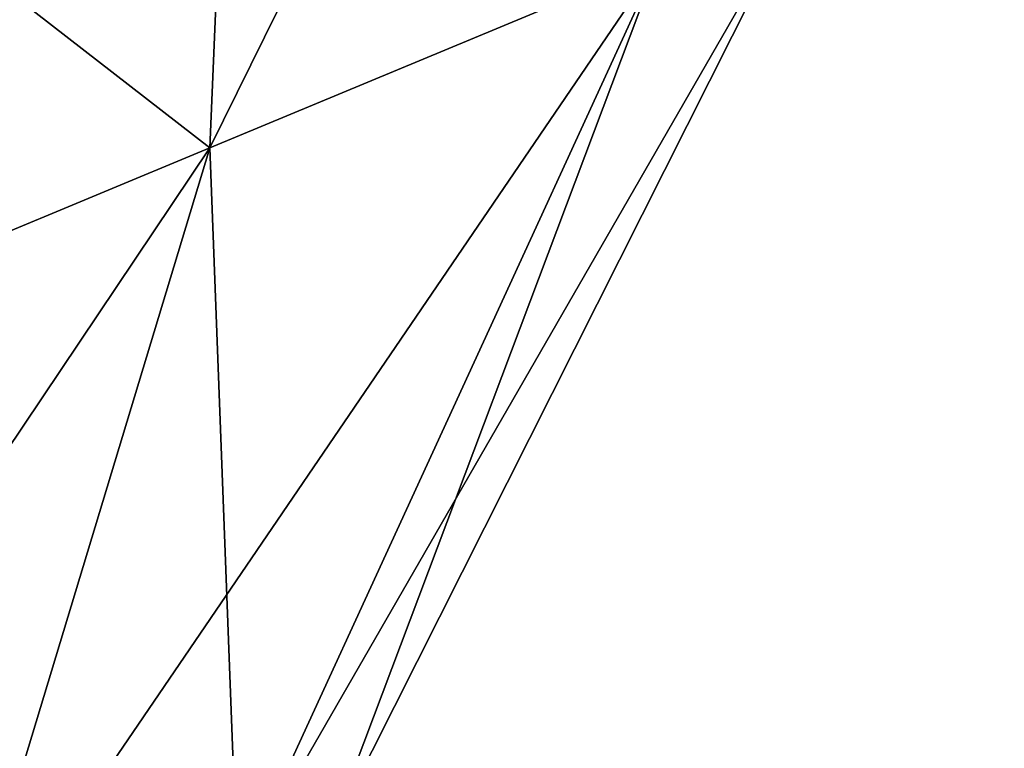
# Model space of a CAD drawing. Header units: millimetres. Extents: x -589 to 560, y -524 to 589.
# Tile 192 of 256: x 45.07 to 46.69, y -103.37 to -102.16. Entities that reach past the tile are written whole.
import ezdxf

# ---------------------------------------------------------------- set-up
doc = ezdxf.new("R2010")
doc.units = ezdxf.units.MM
doc.header["$MEASUREMENT"] = 0
doc.layers.add('Default', color=7, linetype='Continuous', true_color=0x000000)

msp = doc.modelspace()

# ---------------------------------------------------------------- meshes
at = {"layer": 'Default'}
mesh = msp.add_polyface(dxfattribs=at)
corners = [(45.45322036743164, -100.7178649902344, -973.2423706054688), (44.01817321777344, -101.3154449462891, -974.263427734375), (43.53737258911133, -99.65190887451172, -974.7576293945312), (45.13875579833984, -98.98506164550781, -973.6181640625), (46.39583587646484, -100.3253402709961, -971.6878662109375), (46.19063186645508, -98.54703521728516, -971.8834838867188), (46.69304656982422, -100.2015762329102, -970), (46.52228927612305, -98.40892791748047, -970), (46.39583587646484, -100.3253402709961, -968.3121337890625), (46.19063186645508, -98.54703521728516, -968.1165161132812), (45.45322036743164, -100.7178649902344, -966.7576293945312), (45.13875579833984, -98.98506164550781, -966.3818359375), (44.01817321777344, -101.3154449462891, -965.736572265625), (43.53737258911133, -99.65190887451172, -965.2423706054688), (44.2591552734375, -102.8434829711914, -973.3416137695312), (42.46002197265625, -101.9642944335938, -974.5853881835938), (45.38391876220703, -102.3751068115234, -972.5413208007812), (46.12272262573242, -102.0674591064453, -971.3229370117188), (46.35567092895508, -101.9704513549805, -970), (46.12272262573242, -102.0674591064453, -968.6770629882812), (45.38391876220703, -102.3751068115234, -967.4586791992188), (44.2591552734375, -102.8434829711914, -966.6583862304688), (43.03790664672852, -103.3520355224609, -966.4060668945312), (44.24910736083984, -97.48018646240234, -973.8953857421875), (43.47171401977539, -104.3937911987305, -972.2804565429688), (43.03790664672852, -103.3520355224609, -973.5939331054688), (44.24664306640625, -104.0710983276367, -972.120361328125), (44.96034622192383, -103.7738952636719, -971.612548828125), (45.57695770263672, -103.5171279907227, -970), (45.42914581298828, -103.5786819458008, -970.8394165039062), (43.51223373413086, -97.78703308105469, -965.5361938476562), (45.42914581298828, -103.5786819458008, -969.1605834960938), (44.96034622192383, -103.7738952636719, -968.387451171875), (43.47171401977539, -104.3937911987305, -967.7195434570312), (44.24664306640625, -104.0710983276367, -967.879638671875), (46.27702713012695, -106.029914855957, -970), (45.99238586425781, -104.7290496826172, -970.8701782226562), (46.14561462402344, -104.6652374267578, -970), (46.14993667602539, -106.0828399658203, -969.2782592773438), (45.99238586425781, -104.7290496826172, -969.1298217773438), (44.24664306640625, -104.0710983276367, -972.120361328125), (43.96319580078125, -105.5740432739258, -972.3640747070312), (43.47171401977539, -104.3937911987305, -972.2804565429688), (45.42914581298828, -103.5786819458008, -970.8394165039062), (45.50640106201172, -104.9314193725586, -971.671630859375), (44.96034622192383, -103.7738952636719, -971.612548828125), (44.76653289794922, -105.2395172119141, -972.1981201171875), (45.42914581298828, -103.5786819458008, -969.1605834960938), (45.57695770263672, -103.5171279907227, -970), (44.24664306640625, -104.0710983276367, -967.879638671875), (44.76653289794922, -105.2395172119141, -967.8018798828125), (45.50640106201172, -104.9314193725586, -968.328369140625), (44.96034622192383, -103.7738952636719, -968.387451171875), (43.47171401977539, -104.3937911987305, -967.7195434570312)]
mesh.append_faces([[corners[k] for k in face] for face in [(0, 1, 2, 2), (0, 2, 3, 3), (4, 0, 3, 3), (4, 3, 5, 5), (6, 4, 5, 5), (6, 5, 7, 7), (8, 6, 7, 7), (8, 7, 9, 9), (10, 8, 9, 9), (10, 9, 11, 11), (12, 10, 11, 11), (12, 11, 13, 13), (14, 15, 1, 1), (16, 14, 1, 1), (16, 1, 0, 0), (17, 16, 0, 0), (17, 0, 4, 4), (18, 17, 4, 4), (18, 4, 6, 6), (19, 18, 6, 6), (19, 6, 8, 8), (20, 19, 8, 8), (20, 8, 10, 10), (21, 20, 10, 10), (21, 10, 12, 12), (22, 21, 12, 12), (23, 3, 2, 2), (24, 25, 14, 14), (24, 14, 26, 26), (16, 27, 26, 26), (16, 26, 14, 14), (18, 28, 29, 29), (18, 29, 17, 17), (17, 29, 27, 27), (17, 27, 16, 16), (30, 13, 11, 11), (19, 31, 28, 28), (19, 28, 18, 18), (31, 19, 20, 20), (31, 20, 32, 32), (22, 33, 34, 34), (22, 34, 21, 21), (32, 20, 21, 21), (32, 21, 34, 34), (35, 36, 37, 37), (38, 37, 39, 39), (40, 41, 42, 42), (43, 36, 44, 44), (43, 44, 45, 45), (45, 44, 46, 46), (45, 46, 40, 40), (47, 39, 37, 37), (47, 37, 48, 48), (49, 50, 51, 51), (49, 51, 52, 52), (53, 50, 49, 49), (52, 51, 39, 39), (52, 39, 47, 47), (48, 37, 36, 36), (48, 36, 43, 43)]])

doc.saveas('drawing.dxf')
